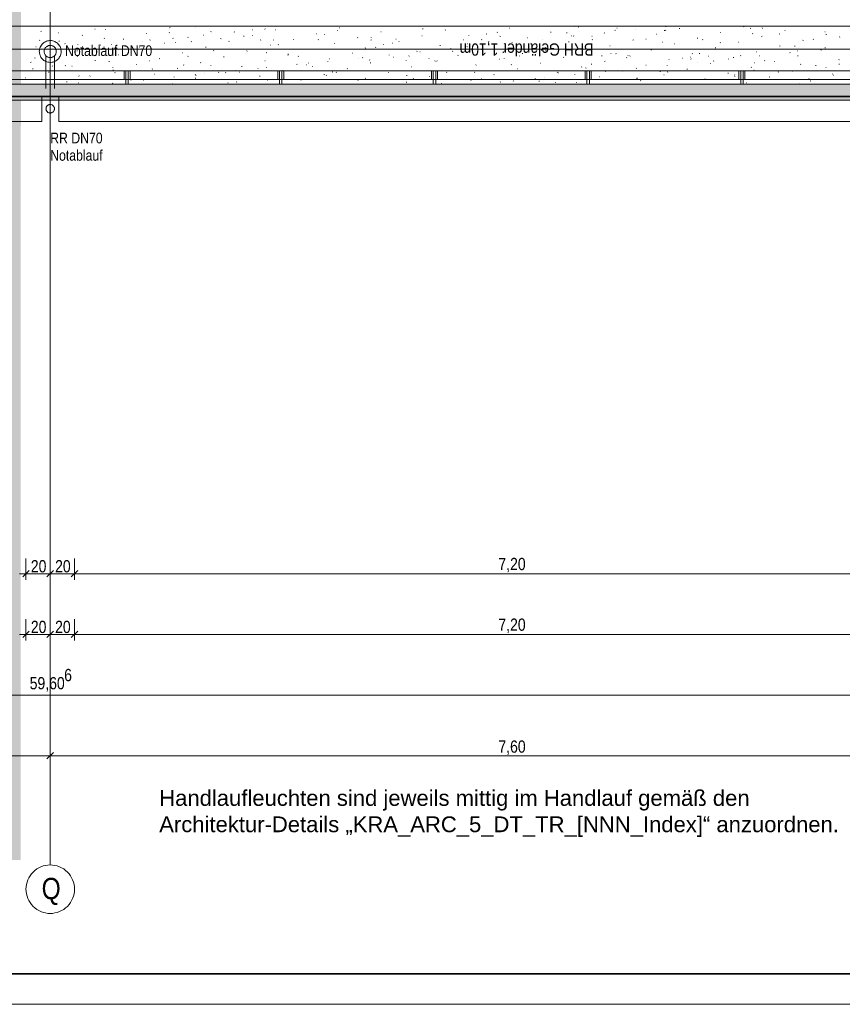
# Model space of a CAD drawing. Extents: x -740 to 300, y 62 to 1112.
# Tile 2 of 187: x -611 to -476, y 62 to 225. Entities that reach past the tile are written whole.
import ezdxf
from ezdxf.lldxf.tags import DXFTag

# ---------------------------------------------------------------- set-up
doc = ezdxf.new("R2010")
doc.units = 0
doc.layers.get('0').update_dxf_attribs({"lineweight": 13})
for name, color, linetype, lineweight, true_color in [('00_E_ST_Handlaufleuchte_Bem', 7, 'Continuous', 5, 0x7d7d00), ('30 -33 Aussenwände- 7 Fassade_ Elemente', 7, 'Continuous', 9, 0x00aacc), ('30 -36 Dächer- 1 Konstruktion', 7, 'Continuous', 35, 0x6666cc), ('30 -36 Dächer- 3 Dachbeläge', 7, 'Continuous', 15, 0x9999ff), ('30 -36 Dächer- 3 Dachbeläge Gründach', 9, 'Continuous', 9, 0x808080), ('30 -36 Dächer- 4 Dachbekleidungen', 7, 'Continuous', 9, 0xccccff), ('70 -72 Beschriftung- 1 Beschriftung allgemein', 7, 'Continuous', 9, 0xff6633), ('70 -76 Bemaßung- 2 Allgemein', 9, 'Continuous', 5, 0x808080), ('iwb_Layout BA_Markierung', 7, 'Continuous', 9, 0xbadcdc)]:
    doc.layers.add(name, color=color, linetype=linetype, lineweight=lineweight, true_color=true_color)
for name, color, linetype, lineweight in [('40 -41 Abwasser_Wasser_Gas- 1 Abwasser + sanitäre Anlagen', 7, 'Continuous', 9), ('40 -41 Abwasser_Wasser_Gas- 2 Wasser-1', 7, 'Continuous', 15), ('70 -71 Achsen- 1 Gebäudeachsen', 7, 'STRICHPUNKT2-A06CPVBCL0', 18), ('iwb_Plankopf Rahmen', 7, 'Continuous', 35), ('Keine-A06CPVBDL0', 7, 'Continuous', 9)]:
    doc.layers.add(name, color=color, linetype=linetype, lineweight=lineweight)
doc.styles.get("Standard").update_dxf_attribs({"font": 'ARIALN.TTF'})
tags = doc.linetypes.add('grob-A06CPVB9L0', pattern=[14, 3, -8, 3]).pattern_tags.tags
tags[8:9] = [DXFTag(74, 4), DXFTag(75, 0), DXFTag(340, '0'), DXFTag(46, 0.0), DXFTag(50, 0.0), DXFTag(44, 0.0), DXFTag(45, 0.0)]
tags[6:7] = [DXFTag(74, 4), DXFTag(75, 0), DXFTag(340, '0'), DXFTag(46, 0.0), DXFTag(50, 0.0), DXFTag(44, 0.0), DXFTag(45, 0.0)]
tags[4:5] = [DXFTag(74, 4), DXFTag(75, 0), DXFTag(340, '0'), DXFTag(46, 0.0), DXFTag(50, 0.0), DXFTag(44, 0.0), DXFTag(45, 0.0)]
tags = doc.linetypes.add('STRICHPUNKT2-A06CPVBCL0', pattern=[12.7, 6.35, -3.175, 0, -3.175]).pattern_tags.tags
tags[10:11] = [DXFTag(74, 4), DXFTag(75, 0), DXFTag(340, '0'), DXFTag(46, 0.0), DXFTag(50, 0.0), DXFTag(44, 0.0), DXFTag(45, 0.0)]
tags[8:9] = [DXFTag(74, 4), DXFTag(75, 0), DXFTag(340, '0'), DXFTag(46, 0.0), DXFTag(50, 0.0), DXFTag(44, 0.0), DXFTag(45, 0.0)]
tags[6:7] = [DXFTag(74, 4), DXFTag(75, 0), DXFTag(340, '0'), DXFTag(46, 0.0), DXFTag(50, 0.0), DXFTag(44, 0.0), DXFTag(45, 0.0)]
tags[4:5] = [DXFTag(74, 4), DXFTag(75, 0), DXFTag(340, '0'), DXFTag(46, 0.0), DXFTag(50, 0.0), DXFTag(44, 0.0), DXFTag(45, 0.0)]

# ---------------------------------------------------------------- blocks, each defined once
blk = doc.blocks.new('Polygon-A06CPVB1L0')
at = {"color": 0, "linetype": 'ByBlock', "lineweight": -2, "ltscale": 0.13}
blk.add_solid([(-611.22, 86.2), (-682.36, 86.01), (-611.05, 1083.81), (-682.36, 1083.81)], dxfattribs=at)
blk = doc.blocks.new('Referenz-A06CPVBEL0')
at = {"layer": '30 -33 Aussenwände- 7 Fassade_ Elemente', "color": 0, "linetype": 'Continuous', "ltscale": 0.13}
for p, q in [((-682.36, 212.11), (-607.76, 212.11)), ((9.44, 212.11), (-682.36, 212.11)), ((-682.36, 211.51), (-607.76, 211.51)), ((-607.76, 212.11), (-607.76, 207.97)), ((-607.76, 211.51), (-607.76, 207.97)), ((-604.96, 212.11), (-455.76, 212.11)), ((-604.96, 207.97), (-604.96, 212.11)), ((-604.96, 211.51), (-455.76, 211.51)), ((-604.96, 207.97), (-604.96, 211.51)), ((-607.76, 207.97), (-682.36, 207.97)), ((-607.76, 207.97), (-682.36, 207.97)), ((-455.76, 207.97), (-604.96, 207.97)), ((-455.76, 207.97), (-604.96, 207.97))]:
    blk.add_line(p, q, dxfattribs=at)
at = {"layer": '30 -36 Dächer- 1 Konstruktion', "color": 0, "linetype": 'Continuous', "ltscale": 0.35}
blk.add_line((-682.36, 212.11), (9.44, 212.11), dxfattribs=at)
at = {"layer": '30 -36 Dächer- 1 Konstruktion', "color": 0, "lineweight": 25}
for p, q in [((9.44, 212.11), (-682.36, 212.11)), ((-682.36, 212.11), (9.44, 212.11)), ((-682.36, 212.11), (9.44, 212.11)), ((9.44, 212.11), (-682.36, 212.11))]:
    blk.add_line(p, q, dxfattribs=at)
at = {"layer": '30 -36 Dächer- 1 Konstruktion', "color": 0, "lineweight": 5}
for p, q in [((9.44, 212.11), (-682.36, 212.11)), ((-682.36, 212.11), (9.44, 212.11)), ((-682.36, 212.11), (9.44, 212.11)), ((9.44, 212.11), (-682.36, 212.11))]:
    blk.add_line(p, q, dxfattribs=at)
at = {"layer": '30 -36 Dächer- 1 Konstruktion', "color": 0, "lineweight": -2}
for p, q in [((9.44, 212.11), (-682.36, 212.11)), ((-682.36, 212.11), (9.44, 212.11)), ((-682.36, 212.11), (9.44, 212.11)), ((9.44, 212.11), (-682.36, 212.11))]:
    blk.add_line(p, q, dxfattribs=at)
at = {"layer": '30 -36 Dächer- 1 Konstruktion', "color": 0}
blk.add_line((-682.36, 212.11), (9.44, 212.11), dxfattribs=at)
at = {"layer": '30 -36 Dächer- 3 Dachbeläge', "color": 0, "lineweight": 9}
for p, q in [((-682.36, 223.71), (-16.16, 223.71)), ((-607.88, 222.82), (-607.8, 222.84)), ((-605.05, 222.61), (-604.98, 222.58)), ((-599, 223.2), (-598.93, 223.17)), ((-597.27, 223.13), (-597.2, 223.14)), ((-590.49, 222.48), (-590.41, 222.5)), ((-586.74, 222.62), (-586.67, 222.59)), ((-586.67, 223.43), (-586.59, 223.45)), ((-582.41, 223.54), (-582.4, 223.51)), ((-579.88, 222.78), (-579.81, 222.8)), ((-576, 222.7), (-576.02, 222.73)), ((-573.01, 223.1), (-572.97, 223.1)), ((-570.93, 223.22), (-570.96, 223.25)), ((-569.28, 223.08), (-569.2, 223.1)), ((-562.49, 222.43), (-562.42, 222.45)), ((-559.02, 222.99), (-558.94, 222.96)), ((-558.67, 223.39), (-558.6, 223.41)), ((-551.89, 222.74), (-551.81, 222.76)), ((-548.07, 223.69), (-547.99, 223.71)), ((-544.99, 223.27), (-544.91, 223.24)), ((-541.28, 223.04), (-541.21, 223.06)), ((-534.5, 222.39), (-534.42, 222.41)), ((-532.72, 222.7), (-532.65, 222.67)), ((-530.68, 223.34), (-530.6, 223.36)), ((-529.45, 223.7), (-529.43, 223.67)), ((-523.89, 222.69), (-523.82, 222.71)), ((-521.22, 222.55), (-521.23, 222.62)), ((-520.07, 223.65), (-520, 223.67)), ((-519.22, 223.55), (-519.29, 223.51)), ((-515.01, 222.56), (-515.04, 222.59)), ((-513.29, 223), (-513.21, 223.02)), ((-512.98, 223.37), (-512.91, 223.35)), ((-509.95, 223.08), (-509.97, 223.11)), ((-505.11, 222.94), (-505.12, 223.01)), ((-504.88, 223.02), (-504.94, 222.97)), ((-504.88, 223.6), (-504.91, 223.63)), ((-502.68, 223.3), (-502.61, 223.32)), ((-495.9, 222.65), (-495.82, 222.67)), ((-492.08, 223.6), (-492, 223.62)), ((-490.97, 223.35), (-490.9, 223.32)), ((-490.53, 222.48), (-490.6, 222.44)), ((-488.99, 223.33), (-489, 223.4)), ((-486.2, 222.41), (-486.12, 222.39)), ((-485.29, 222.96), (-485.22, 222.97)), ((-478.71, 222.77), (-478.63, 222.74)), ((-608.08, 221.4), (-608.14, 221.34)), ((-604.91, 221.22), (-604.84, 221.24)), ((-603.97, 220.82), (-603.89, 220.79)), ((-601.09, 222.17), (-601.02, 222.19)), ((-597.4, 221.71), (-597.47, 221.66)), ((-594.31, 221.52), (-594.23, 221.54)), ((-591.19, 221.14), (-591.22, 221.17)), ((-589.87, 221.42), (-589.92, 221.36)), ((-587.52, 220.87), (-587.45, 220.89)), ((-586.12, 221.66), (-586.15, 221.69)), ((-585.69, 220.98), (-585.69, 221.05)), ((-583.7, 221.83), (-583.63, 221.85)), ((-583.06, 221.17), (-583.12, 221.13)), ((-581.06, 222.18), (-581.09, 222.21)), ((-578.27, 221.65), (-578.2, 221.62)), ((-576.92, 221.18), (-576.84, 221.2)), ((-574.48, 222.05), (-574.4, 222.02)), ((-573.1, 222.13), (-573.02, 222.15)), ((-571.65, 221.44), (-571.71, 221.38)), ((-569.57, 221.37), (-569.58, 221.44)), ((-566.31, 221.48), (-566.24, 221.5)), ((-562.21, 221.47), (-562.14, 221.44)), ((-561.2, 222.32), (-561.16, 222.32)), ((-559.53, 220.83), (-559.45, 220.85)), ((-555.71, 221.78), (-555.63, 221.8)), ((-553.43, 221.46), (-553.49, 221.4)), ((-553.46, 221.76), (-553.46, 221.83)), ((-549.95, 220.9), (-549.88, 220.87)), ((-549.38, 221.54), (-549.35, 221.54)), ((-548.92, 221.14), (-548.85, 221.15)), ((-545.1, 222.09), (-545.03, 222.11)), ((-538.32, 221.44), (-538.24, 221.46)), ((-537.57, 220.76), (-537.54, 220.76)), ((-537.34, 222.15), (-537.35, 222.23)), ((-535.22, 221.48), (-535.27, 221.42)), ((-532.23, 222.03), (-532.16, 222.01)), ((-531.53, 220.79), (-531.46, 220.81)), ((-530.21, 221.01), (-530.23, 221.04)), ((-527.71, 221.74), (-527.64, 221.76)), ((-525.14, 221.53), (-525.17, 221.55)), ((-520.93, 221.09), (-520.85, 221.11)), ((-520.46, 222.12), (-520.39, 222.09)), ((-520.08, 222.04), (-520.1, 222.07)), ((-517.11, 222.05), (-517.03, 222.06)), ((-517, 221.49), (-517.06, 221.44)), ((-510.32, 221.4), (-510.25, 221.42)), ((-508.2, 221.55), (-508.12, 221.52)), ((-506.5, 222.35), (-506.43, 222.37)), ((-505.45, 221.07), (-505.38, 221.05)), ((-503.54, 220.75), (-503.46, 220.77)), ((-499.72, 221.7), (-499.64, 221.72)), ((-498.78, 221.51), (-498.84, 221.46)), ((-495.93, 220.97), (-495.86, 220.94)), ((-492.93, 221.05), (-492.86, 221.07)), ((-489.11, 222), (-489.04, 222.02)), ((-482.33, 221.35), (-482.25, 221.37)), ((-480.56, 221.53), (-480.62, 221.48)), ((-478.51, 222.31), (-478.43, 222.33)), ((-476.19, 221.95), (-476.25, 221.9)), ((-608.73, 220.27), (-608.66, 220.29)), ((-606.38, 219.58), (-606.41, 219.61)), ((-601.95, 219.62), (-601.87, 219.64)), ((-601.8, 220.59), (-601.81, 220.66)), ((-601.32, 220.1), (-601.35, 220.13)), ((-598.13, 220.57), (-598.05, 220.59)), ((-597.52, 220.3), (-597.45, 220.28)), ((-596.25, 220.62), (-596.28, 220.65)), ((-591.7, 220.25), (-591.63, 220.22)), ((-591.34, 219.92), (-591.27, 219.94)), ((-584.56, 219.27), (-584.48, 219.29)), ((-580.74, 220.23), (-580.66, 220.24)), ((-579.44, 219.67), (-579.37, 219.64)), ((-573.95, 219.58), (-573.88, 219.6)), ((-570.74, 219.34), (-570.67, 219.32)), ((-570.13, 220.53), (-570.06, 220.55)), ((-568.71, 220.64), (-568.78, 220.59)), ((-563.35, 219.88), (-563.27, 219.9)), ((-556.56, 219.23), (-556.49, 219.25)), ((-554.37, 220.1), (-554.43, 220.06)), ((-552.74, 220.18), (-552.67, 220.2)), ((-551.49, 220.69), (-551.41, 220.66)), ((-545.96, 219.53), (-545.88, 219.55)), ((-545.4, 219.45), (-545.43, 219.48)), ((-542.14, 220.49), (-542.06, 220.51)), ((-540.34, 219.97), (-540.36, 220)), ((-540.02, 219.57), (-540.08, 219.52)), ((-537.69, 220.32), (-537.61, 220.29)), ((-535.35, 219.84), (-535.28, 219.86)), ((-535.27, 220.49), (-535.3, 220.52)), ((-528.57, 219.19), (-528.49, 219.21)), ((-525.76, 219.98), (-525.73, 219.98)), ((-525.42, 219.75), (-525.35, 219.72)), ((-524.75, 220.14), (-524.67, 220.16)), ((-524.71, 219.73), (-524.63, 219.7)), ((-517.96, 219.49), (-517.89, 219.51)), ((-514.14, 220.44), (-514.07, 220.46)), ((-513.95, 219.2), (-513.92, 219.2)), ((-513.16, 219.17), (-513.09, 219.14)), ((-507.36, 219.79), (-507.28, 219.81)), ((-500.57, 219.15), (-500.5, 219.16)), ((-499.33, 219.15), (-499.33, 219.22)), ((-496.75, 220.1), (-496.68, 220.12)), ((-489.97, 219.45), (-489.89, 219.47)), ((-486.15, 220.4), (-486.07, 220.42)), ((-484.42, 219.31), (-484.44, 219.34)), ((-483.67, 220.4), (-483.6, 220.37)), ((-483.21, 219.55), (-483.22, 219.62)), ((-479.35, 219.83), (-479.38, 219.86)), ((-479.36, 219.75), (-479.29, 219.77)), ((-478.67, 220.11), (-478.59, 220.09)), ((-609.59, 217.71), (-609.51, 217.73)), ((-608.93, 218.45), (-608.86, 218.42)), ((-606.68, 217.99), (-606.67, 217.96)), ((-605.77, 218.67), (-605.69, 218.69)), ((-601.86, 218.72), (-601.91, 218.67)), ((-598.98, 218.02), (-598.91, 218.04)), ((-596.67, 217.87), (-596.59, 217.84)), ((-595.16, 218.97), (-595.09, 218.99)), ((-589.99, 218), (-589.92, 217.98)), ((-588.38, 218.32), (-588.3, 218.34)), ((-583.64, 218.74), (-583.7, 218.69)), ((-581.59, 217.67), (-581.52, 217.69)), ((-577.77, 218.62), (-577.7, 218.64)), ((-570.99, 217.97), (-570.91, 217.99)), ((-567.18, 219.1), (-567.1, 219.07)), ((-567.17, 218.93), (-567.09, 218.95)), ((-565.42, 218.76), (-565.48, 218.71)), ((-563.79, 217.59), (-563.79, 217.66)), ((-560.6, 217.89), (-560.62, 217.92)), ((-560.38, 218.28), (-560.31, 218.3)), ((-555.53, 218.41), (-555.56, 218.44)), ((-554.91, 218.52), (-554.84, 218.49)), ((-553.72, 218.15), (-553.7, 218.11)), ((-553.6, 217.63), (-553.52, 217.65)), ((-550.47, 218.93), (-550.49, 218.96)), ((-549.78, 218.58), (-549.7, 218.6)), ((-547.67, 217.98), (-547.68, 218.05)), ((-547.2, 218.78), (-547.26, 218.73)), ((-543.96, 218.38), (-543.88, 218.36)), ((-542.99, 217.93), (-542.92, 217.95)), ((-542.65, 217.95), (-542.58, 217.92)), ((-539.17, 218.88), (-539.1, 218.9)), ((-532.39, 218.24), (-532.31, 218.25)), ((-531.56, 218.37), (-531.56, 218.44)), ((-528.99, 218.8), (-529.04, 218.75)), ((-525.67, 219.03), (-525.74, 218.99)), ((-525.6, 217.59), (-525.53, 217.61)), ((-521.78, 218.54), (-521.71, 218.56)), ((-515.44, 218.76), (-515.45, 218.83)), ((-515, 217.89), (-514.92, 217.91)), ((-511.33, 218.5), (-511.39, 218.45)), ((-511.18, 218.84), (-511.1, 218.86)), ((-510.77, 218.82), (-510.83, 218.77)), ((-504.39, 218.19), (-504.32, 218.21)), ((-502.14, 218.42), (-502.1, 218.42)), ((-500.9, 218.6), (-500.82, 218.57)), ((-500.75, 218.3), (-500.74, 218.27)), ((-499.61, 217.75), (-499.64, 217.78)), ((-497.92, 218.77), (-497.85, 218.74)), ((-497.61, 217.54), (-497.53, 217.56)), ((-496.98, 217.96), (-497.05, 217.92)), ((-494.55, 218.27), (-494.57, 218.3)), ((-493.79, 218.5), (-493.71, 218.52)), ((-492.55, 218.84), (-492.61, 218.78)), ((-490.33, 217.64), (-490.29, 217.64)), ((-489.48, 218.79), (-489.51, 218.82)), ((-488.63, 218.02), (-488.56, 217.99)), ((-487, 217.85), (-486.93, 217.87)), ((-483.18, 218.8), (-483.11, 218.82)), ((-476.4, 218.15), (-476.32, 218.17)), ((-609.25, 216.66), (-609.17, 216.64)), ((-606.62, 216.11), (-606.55, 216.13)), ((-605.97, 217.13), (-605.94, 217.12)), ((-603.85, 217.19), (-603.92, 217.15)), ((-602.8, 217.07), (-602.73, 217.08)), ((-596.02, 216.8), (-596.03, 216.87)), ((-596.02, 216.42), (-595.94, 216.43)), ((-595.63, 216.05), (-595.68, 215.99)), ((-594.16, 216.35), (-594.13, 216.34)), ((-592.2, 217.37), (-592.12, 217.39)), ((-589.51, 216.66), (-589.57, 216.61)), ((-585.41, 216.72), (-585.34, 216.74)), ((-584.4, 217.3), (-584.33, 217.27)), ((-579.9, 217.19), (-579.91, 217.26)), ((-578.63, 216.07), (-578.55, 216.09)), ((-577.41, 216.07), (-577.47, 216.01)), ((-575.79, 216.33), (-575.82, 216.36)), ((-575.16, 216.12), (-575.23, 216.08)), ((-574.81, 217.02), (-574.73, 217.04)), ((-572.14, 216.72), (-572.07, 216.69)), ((-570.73, 216.85), (-570.75, 216.88)), ((-568.02, 216.37), (-567.95, 216.39)), ((-565.66, 217.37), (-565.69, 217.4)), ((-564.2, 217.33), (-564.13, 217.34)), ((-563.21, 217.04), (-563.14, 217.02)), ((-559.88, 216.15), (-559.8, 216.12)), ((-559.19, 216.09), (-559.25, 216.03)), ((-557.42, 216.68), (-557.34, 216.7)), ((-550.63, 216.03), (-550.56, 216.05)), ((-546.81, 216.98), (-546.74, 217)), ((-540.97, 216.11), (-541.03, 216.05)), ((-540.03, 216.33), (-539.95, 216.35)), ((-536.43, 216.08), (-536.35, 216.06)), ((-536.21, 217.28), (-536.13, 217.3)), ((-530.39, 217.37), (-530.31, 217.34)), ((-529.42, 216.63), (-529.35, 216.65)), ((-522.76, 216.12), (-522.82, 216.07)), ((-522.64, 215.98), (-522.56, 216)), ((-518.82, 216.94), (-518.74, 216.96)), ((-518.12, 216.8), (-518.05, 216.77)), ((-517.18, 217.42), (-517.1, 217.4)), ((-514.81, 216.19), (-514.83, 216.22)), ((-512.03, 216.29), (-511.96, 216.31)), ((-509.74, 216.71), (-509.77, 216.74)), ((-508.21, 217.24), (-508.14, 217.26)), ((-505.86, 216.22), (-505.79, 216.19)), ((-504.68, 217.23), (-504.7, 217.26)), ((-504.54, 216.14), (-504.6, 216.09)), ((-501.43, 216.59), (-501.35, 216.61)), ((-494.65, 215.94), (-494.57, 215.96)), ((-490.82, 216.89), (-490.75, 216.91)), ((-490.39, 216.46), (-490.32, 216.44)), ((-486.32, 216.16), (-486.38, 216.11)), ((-484.04, 216.25), (-483.96, 216.26)), ((-482.64, 217.43), (-482.7, 217.39)), ((-480.22, 217.2), (-480.14, 217.22)), ((-478.52, 216.87), (-478.48, 216.86)), ((-476.37, 217.45), (-476.29, 217.42)), ((-610.44, 215.16), (-610.37, 215.18)), ((-603.66, 214.51), (-603.58, 214.53)), ((-601.72, 214.36), (-601.64, 214.33)), ((-601.63, 215.5), (-601.56, 215.47)), ((-599.84, 215.46), (-599.76, 215.48)), ((-596.05, 214.25), (-596.08, 214.28)), ((-593.05, 214.81), (-592.98, 214.83)), ((-590.99, 214.77), (-591.01, 214.8)), ((-589.37, 214.92), (-589.29, 214.89)), ((-589.23, 215.77), (-589.16, 215.79)), ((-585.92, 215.29), (-585.95, 215.32)), ((-582.46, 215.7), (-582.39, 215.68)), ((-582.45, 215.12), (-582.37, 215.14)), ((-582.35, 215.57), (-582.31, 215.56)), ((-580.86, 215.81), (-580.88, 215.84)), ((-577.1, 214.35), (-577.03, 214.32)), ((-575.66, 214.47), (-575.59, 214.49)), ((-571.84, 215.42), (-571.77, 215.44)), ((-570.54, 214.79), (-570.5, 214.79)), ((-565.06, 214.77), (-564.98, 214.79)), ((-561.24, 215.72), (-561.16, 215.74)), ((-560.82, 215.59), (-560.88, 215.54)), ((-555.68, 214.74), (-555.61, 214.72)), ((-554.45, 215.08), (-554.38, 215.09)), ((-547.67, 214.43), (-547.59, 214.44)), ((-547.61, 215.57), (-547.54, 215.54)), ((-546.47, 215.05), (-546.53, 215.01)), ((-543.85, 215.38), (-543.77, 215.4)), ((-537.06, 214.73), (-536.99, 214.75)), ((-535.35, 215), (-535.28, 214.97)), ((-533.24, 215.68), (-533.17, 215.7)), ((-532.12, 214.52), (-532.19, 214.47)), ((-530, 214.64), (-530.03, 214.66)), ((-526.46, 215.03), (-526.38, 215.05)), ((-525.77, 214.59), (-525.78, 214.66)), ((-524.94, 215.15), (-524.96, 215.18)), ((-523.08, 214.42), (-523.01, 214.39)), ((-519.87, 215.67), (-519.9, 215.7)), ((-519.67, 214.38), (-519.6, 214.4)), ((-515.85, 215.34), (-515.78, 215.35)), ((-509.66, 214.98), (-509.67, 215.05)), ((-509.65, 215.12), (-509.57, 215.1)), ((-509.07, 214.69), (-508.99, 214.71)), ((-505.25, 215.64), (-505.17, 215.66)), ((-498.47, 214.99), (-498.39, 215.01)), ((-493.59, 215.65), (-493.52, 215.62)), ((-493.54, 215.37), (-493.55, 215.44)), ((-491.68, 214.34), (-491.6, 214.36)), ((-487.86, 215.29), (-487.78, 215.31)), ((-481.33, 215.07), (-481.26, 215.04)), ((-481.08, 214.64), (-481, 214.66)), ((-477.43, 215.76), (-477.44, 215.83)), ((-477.26, 215.6), (-477.18, 215.62)), ((7.44, 214.11), (-682.36, 214.11)), ((-586.27, 214.17), (-586.19, 214.18)), ((-558.27, 214.12), (-558.2, 214.14)), ((-541.89, 214.19), (-541.9, 214.26)), ((-535.07, 214.12), (-535.09, 214.14)), ((-482.86, 214.16), (-482.79, 214.14))]:
    blk.add_line(p, q, dxfattribs=at)
at = {"layer": '30 -36 Dächer- 3 Dachbeläge', "color": 0, "linetype": 'Continuous', "ltscale": 0.15}
for p, q in [((7.44, 214.11), (-682.36, 214.11)), ((-682.36, 211.51), (10.04, 211.51))]:
    blk.add_line(p, q, dxfattribs=at)
at = {"layer": '30 -36 Dächer- 3 Dachbeläge', "color": 0, "lineweight": 0}
for points in [[(7.44, 211.51), (-682.36, 212.97), (-682.36, 214.11)], [(7.44, 211.51), (-682.36, 214.11), (7.44, 214.11)], [(-682.36, 212.97), (7.44, 211.51), (-682.36, 211.51)]]:
    blk.add_solid(points, dxfattribs=at)
at = {"layer": '30 -36 Dächer- 3 Dachbeläge Gründach', "color": 0, "linetype": 'Continuous', "ltscale": 0.13}
blk.add_line((-682.36, 223.71), (-2.16, 223.71), dxfattribs=at)
at = {"layer": '30 -36 Dächer- 4 Dachbekleidungen', "color": 0, "linetype": 'Continuous', "ltscale": 0.13}
for p, q in [((5.24, 216.31), (-682.36, 216.31)), ((-594.19, 214.91), (-594.19, 216.31)), ((-594.19, 216.31), (-593.89, 216.31)), ((-593.89, 214.91), (-593.89, 216.31)), ((-593.89, 216.31), (-593.49, 216.31)), ((-593.49, 216.31), (-593.49, 214.91)), ((-593.19, 216.31), (-593.49, 216.31)), ((-593.19, 214.91), (-593.19, 216.31)), ((-568.86, 214.91), (-568.86, 216.31)), ((-568.86, 216.31), (-568.56, 216.31)), ((-568.56, 214.91), (-568.56, 216.31)), ((-568.56, 216.31), (-568.16, 216.31)), ((-568.16, 216.31), (-568.16, 214.91)), ((-567.86, 216.31), (-568.16, 216.31)), ((-567.86, 214.91), (-567.86, 216.31)), ((-543.52, 214.91), (-543.52, 216.31)), ((-543.52, 216.31), (-543.22, 216.31)), ((-543.22, 214.91), (-543.22, 216.31)), ((-543.22, 216.31), (-542.82, 216.31)), ((-542.82, 216.31), (-542.82, 214.91)), ((-542.52, 216.31), (-542.82, 216.31)), ((-542.52, 214.91), (-542.52, 216.31)), ((-518.19, 214.91), (-518.19, 216.31)), ((-518.19, 216.31), (-517.89, 216.31)), ((-517.89, 214.91), (-517.89, 216.31)), ((-517.89, 216.31), (-517.49, 216.31)), ((-517.49, 216.31), (-517.49, 214.91)), ((-517.19, 216.31), (-517.49, 216.31)), ((-517.19, 214.91), (-517.19, 216.31)), ((-492.86, 214.91), (-492.86, 216.31)), ((-492.86, 216.31), (-492.56, 216.31)), ((-492.56, 214.91), (-492.56, 216.31)), ((-492.56, 216.31), (-492.16, 216.31)), ((-492.16, 216.31), (-492.16, 214.91)), ((-491.86, 216.31), (-492.16, 216.31)), ((-491.86, 214.91), (-491.86, 216.31)), ((-682.36, 214.91), (6.64, 214.91)), ((-593.49, 214.91), (-593.89, 214.91)), ((-593.89, 214.91), (-593.89, 214.11)), ((-593.49, 214.11), (-593.49, 214.91)), ((-568.16, 214.91), (-568.56, 214.91)), ((-568.56, 214.91), (-568.56, 214.11)), ((-568.16, 214.11), (-568.16, 214.91)), ((-542.82, 214.91), (-543.22, 214.91)), ((-543.22, 214.91), (-543.22, 214.11)), ((-542.82, 214.11), (-542.82, 214.91)), ((-517.49, 214.91), (-517.89, 214.91)), ((-517.89, 214.91), (-517.89, 214.11)), ((-517.49, 214.11), (-517.49, 214.91)), ((-492.16, 214.91), (-492.56, 214.91)), ((-492.56, 214.91), (-492.56, 214.11)), ((-492.16, 214.11), (-492.16, 214.91)), ((-593.89, 214.11), (-593.49, 214.11)), ((-568.56, 214.11), (-568.16, 214.11)), ((-543.22, 214.11), (-542.82, 214.11)), ((-517.89, 214.11), (-517.49, 214.11)), ((-492.56, 214.11), (-492.16, 214.11))]:
    blk.add_line(p, q, dxfattribs=at)
at = {"layer": '40 -41 Abwasser_Wasser_Gas- 1 Abwasser + sanitäre Anlagen', "color": 0, "linetype": 'grob-A06CPVB9L0', "ltscale": 0.13}
for p, q in [((-606.36, 224.6), (-606.36, 219.51)), ((-607.06, 218.8), (-607.06, 213.44)), ((-605.66, 218.8), (-605.66, 213.44))]:
    blk.add_line(p, q, dxfattribs=at)
at = {"layer": '40 -41 Abwasser_Wasser_Gas- 1 Abwasser + sanitäre Anlagen', "color": 0, "linetype": 'Continuous', "lineweight": 5, "ltscale": 0.13}
for p, q in [((-606.36, 219.51), (-606.37, 219.57)), ((-606.37, 219.57), (-606.34, 219.57)), ((-606.34, 219.57), (-606.36, 219.51))]:
    blk.add_line(p, q, dxfattribs=at)
at = {"layer": '40 -41 Abwasser_Wasser_Gas- 1 Abwasser + sanitäre Anlagen', "color": 0, "lineweight": 0}
for points in [[(-606.36, 219.51), (-606.37, 219.57), (-606.36, 219.57)], [(-606.36, 219.51), (-606.36, 219.57), (-606.34, 219.57)]]:
    blk.add_solid(points, dxfattribs=at)
at = {"layer": '40 -41 Abwasser_Wasser_Gas- 2 Wasser-1', "color": 0, "linetype": 'Continuous', "ltscale": 0.15}
for p, q in [((-606.36, 219.51), (-606.36, 223.35)), ((-607.71, 220.7), (-607.59, 220.83)), ((-607.59, 220.83), (-607.45, 220.94)), ((-607.45, 220.94), (-607.31, 221.04)), ((-607.31, 221.04), (-607.15, 221.13)), ((-607.15, 221.13), (-606.99, 221.2)), ((-606.99, 221.2), (-606.82, 221.25)), ((-606.82, 221.25), (-606.65, 221.29)), ((-606.65, 221.29), (-606.47, 221.31)), ((-606.47, 221.31), (-606.3, 221.31)), ((-606.3, 221.31), (-606.12, 221.3)), ((-606.12, 221.3), (-605.95, 221.27)), ((-605.95, 221.27), (-605.78, 221.22)), ((-605.78, 221.22), (-605.61, 221.15)), ((-605.61, 221.15), (-605.46, 221.07)), ((-605.46, 221.07), (-605.31, 220.98)), ((-605.31, 220.98), (-605.17, 220.87)), ((-605.17, 220.87), (-605.04, 220.74)), ((-608.16, 219.57), (-608.14, 219.75)), ((-608.15, 219.39), (-608.16, 219.57)), ((-608.13, 219.22), (-608.15, 219.39)), ((-608.14, 219.75), (-608.11, 219.92)), ((-608.09, 219.05), (-608.13, 219.22)), ((-608.11, 219.92), (-608.06, 220.09)), ((-608.06, 220.09), (-608, 220.25)), ((-608, 220.25), (-607.92, 220.41)), ((-607.92, 220.41), (-607.82, 220.56)), ((-607.82, 220.56), (-607.71, 220.7)), ((-607.36, 219.54), (-607.35, 219.64)), ((-607.35, 219.45), (-607.36, 219.54)), ((-607.35, 219.64), (-607.33, 219.74)), ((-607.34, 219.35), (-607.35, 219.45)), ((-607.32, 219.25), (-607.34, 219.35)), ((-607.33, 219.74), (-607.3, 219.83)), ((-607.29, 219.16), (-607.32, 219.25)), ((-607.3, 219.83), (-607.27, 219.92)), ((-607.25, 219.07), (-607.29, 219.16)), ((-607.27, 219.92), (-607.22, 220.01)), ((-607.22, 220.01), (-607.17, 220.09)), ((-607.17, 220.09), (-607.11, 220.17)), ((-607.11, 220.17), (-607.04, 220.24)), ((-607.04, 220.24), (-606.97, 220.31)), ((-606.97, 220.31), (-606.88, 220.36)), ((-606.88, 220.36), (-606.8, 220.41)), ((-606.8, 220.41), (-606.71, 220.45)), ((-606.71, 220.45), (-606.62, 220.48)), ((-606.62, 220.48), (-606.52, 220.5)), ((-606.52, 220.5), (-606.42, 220.51)), ((-606.42, 220.51), (-606.32, 220.51)), ((-606.32, 220.51), (-606.23, 220.5)), ((-606.23, 220.5), (-606.13, 220.49)), ((-606.13, 220.49), (-606.03, 220.46)), ((-606.03, 220.46), (-605.94, 220.42)), ((-605.94, 220.42), (-605.86, 220.38)), ((-605.86, 220.38), (-605.77, 220.32)), ((-605.77, 220.32), (-605.7, 220.26)), ((-605.7, 220.26), (-605.63, 220.2)), ((-605.63, 220.2), (-605.56, 220.12)), ((-605.56, 220.12), (-605.51, 220.04)), ((-605.51, 220.04), (-605.46, 219.95)), ((-605.46, 219.95), (-605.42, 219.86)), ((-605.41, 219.19), (-605.45, 219.1)), ((-605.42, 219.86), (-605.39, 219.77)), ((-605.38, 219.29), (-605.41, 219.19)), ((-605.39, 219.77), (-605.37, 219.67)), ((-605.36, 219.38), (-605.38, 219.29)), ((-605.37, 219.67), (-605.36, 219.58)), ((-605.36, 219.58), (-605.36, 219.48)), ((-605.36, 219.48), (-605.36, 219.38)), ((-605.04, 220.74), (-604.93, 220.61)), ((-604.93, 220.61), (-604.83, 220.46)), ((-604.83, 220.46), (-604.74, 220.31)), ((-604.74, 220.31), (-604.67, 220.15)), ((-604.67, 220.15), (-604.62, 219.98)), ((-604.62, 219.98), (-604.58, 219.81)), ((-604.57, 219.28), (-604.6, 219.1)), ((-604.58, 219.81), (-604.56, 219.63)), ((-604.56, 219.45), (-604.57, 219.28)), ((-604.56, 219.63), (-604.56, 219.45)), ((-608.04, 218.88), (-608.09, 219.05)), ((-607.97, 218.72), (-608.04, 218.88)), ((-607.88, 218.56), (-607.97, 218.72)), ((-607.78, 218.42), (-607.88, 218.56)), ((-607.67, 218.28), (-607.78, 218.42)), ((-607.54, 218.16), (-607.67, 218.28)), ((-607.4, 218.05), (-607.54, 218.16)), ((-607.26, 217.95), (-607.4, 218.05)), ((-607.1, 217.87), (-607.26, 217.95)), ((-607.21, 218.98), (-607.25, 219.07)), ((-607.15, 218.9), (-607.21, 218.98)), ((-607.09, 218.83), (-607.15, 218.9)), ((-606.93, 217.81), (-607.1, 217.87)), ((-607.02, 218.76), (-607.09, 218.83)), ((-606.94, 218.7), (-607.02, 218.76)), ((-606.86, 218.65), (-606.94, 218.7)), ((-606.77, 217.76), (-606.93, 217.81)), ((-606.77, 218.6), (-606.86, 218.65)), ((-606.68, 218.57), (-606.77, 218.6)), ((-606.59, 217.73), (-606.77, 217.76)), ((-606.58, 218.54), (-606.68, 218.57)), ((-606.42, 217.71), (-606.59, 217.73)), ((-606.49, 218.52), (-606.58, 218.54)), ((-606.39, 218.51), (-606.49, 218.52)), ((-606.24, 217.72), (-606.42, 217.71)), ((-606.29, 218.51), (-606.39, 218.51)), ((-606.19, 218.53), (-606.29, 218.51)), ((-606.06, 217.74), (-606.24, 217.72)), ((-606.1, 218.55), (-606.19, 218.53)), ((-606, 218.58), (-606.1, 218.55)), ((-605.89, 217.77), (-606.06, 217.74)), ((-605.91, 218.62), (-606, 218.58)), ((-605.83, 218.66), (-605.91, 218.62)), ((-605.72, 217.83), (-605.89, 217.77)), ((-605.75, 218.72), (-605.83, 218.66)), ((-605.67, 218.78), (-605.75, 218.72)), ((-605.56, 217.9), (-605.72, 217.83)), ((-605.6, 218.85), (-605.67, 218.78)), ((-605.54, 218.93), (-605.6, 218.85)), ((-605.41, 217.98), (-605.56, 217.9)), ((-605.49, 219.01), (-605.54, 218.93)), ((-605.45, 219.1), (-605.49, 219.01)), ((-605.26, 218.08), (-605.41, 217.98)), ((-605.13, 218.2), (-605.26, 218.08)), ((-605, 218.33), (-605.13, 218.2)), ((-604.89, 218.46), (-605, 218.33)), ((-604.8, 218.61), (-604.89, 218.46)), ((-604.72, 218.77), (-604.8, 218.61)), ((-604.65, 218.93), (-604.72, 218.77)), ((-604.6, 219.1), (-604.65, 218.93)), ((-607.05, 210.12), (-607.06, 210.05)), ((-607.05, 210.12), (-607.06, 210.05)), ((-607.06, 210.05), (-607.05, 209.98)), ((-607.06, 210.05), (-607.05, 209.98)), ((-607.03, 210.25), (-607.05, 210.19)), ((-607.03, 210.25), (-607.05, 210.19)), ((-607.05, 210.19), (-607.05, 210.12)), ((-607.05, 210.19), (-607.05, 210.12)), ((-607.05, 209.98), (-607.04, 209.91)), ((-607.05, 209.98), (-607.04, 209.91)), ((-607.04, 209.91), (-607.02, 209.85)), ((-607.04, 209.91), (-607.02, 209.85)), ((-607.01, 210.32), (-607.03, 210.25)), ((-607.01, 210.32), (-607.03, 210.25)), ((-607.02, 209.85), (-606.99, 209.78)), ((-607.02, 209.85), (-606.99, 209.78)), ((-606.98, 210.38), (-607.01, 210.32)), ((-606.98, 210.38), (-607.01, 210.32)), ((-606.99, 209.78), (-606.96, 209.72)), ((-606.99, 209.78), (-606.96, 209.72)), ((-606.95, 210.44), (-606.98, 210.38)), ((-606.95, 210.44), (-606.98, 210.38)), ((-606.96, 209.72), (-606.93, 209.66)), ((-606.96, 209.72), (-606.93, 209.66)), ((-606.91, 210.5), (-606.95, 210.44)), ((-606.91, 210.5), (-606.95, 210.44)), ((-606.93, 209.66), (-606.88, 209.61)), ((-606.93, 209.66), (-606.88, 209.61)), ((-606.87, 210.55), (-606.91, 210.5)), ((-606.87, 210.55), (-606.91, 210.5)), ((-606.88, 209.61), (-606.83, 209.56)), ((-606.88, 209.61), (-606.83, 209.56)), ((-606.82, 210.6), (-606.87, 210.55)), ((-606.82, 210.6), (-606.87, 210.55)), ((-606.83, 209.56), (-606.78, 209.52)), ((-606.83, 209.56), (-606.78, 209.52)), ((-606.76, 210.64), (-606.82, 210.6)), ((-606.76, 210.64), (-606.82, 210.6)), ((-606.78, 209.52), (-606.73, 209.48)), ((-606.78, 209.52), (-606.73, 209.48)), ((-606.71, 210.68), (-606.76, 210.64)), ((-606.71, 210.68), (-606.76, 210.64)), ((-606.73, 209.48), (-606.67, 209.44)), ((-606.73, 209.48), (-606.67, 209.44)), ((-606.65, 210.71), (-606.71, 210.68)), ((-606.65, 210.71), (-606.71, 210.68)), ((-606.67, 209.44), (-606.6, 209.42)), ((-606.67, 209.44), (-606.6, 209.42)), ((-606.58, 210.74), (-606.65, 210.71)), ((-606.58, 210.74), (-606.65, 210.71)), ((-606.6, 209.42), (-606.54, 209.4)), ((-606.6, 209.42), (-606.54, 209.4)), ((-606.52, 210.75), (-606.58, 210.74)), ((-606.52, 210.75), (-606.58, 210.74)), ((-606.45, 210.77), (-606.52, 210.75)), ((-606.45, 210.77), (-606.52, 210.75)), ((-606.38, 210.77), (-606.45, 210.77)), ((-606.38, 210.77), (-606.45, 210.77)), ((-606.31, 210.77), (-606.38, 210.77)), ((-606.31, 210.77), (-606.38, 210.77)), ((-606.36, 210.07), (-606.36, 206.23)), ((-606.36, 210.07), (-606.36, 206.23)), ((-606.24, 210.76), (-606.31, 210.77)), ((-606.24, 210.76), (-606.31, 210.77)), ((-606.18, 210.75), (-606.24, 210.76)), ((-606.18, 210.75), (-606.24, 210.76)), ((-606.2, 209.39), (-606.13, 209.41)), ((-606.2, 209.39), (-606.13, 209.41)), ((-606.11, 210.73), (-606.18, 210.75)), ((-606.11, 210.73), (-606.18, 210.75)), ((-606.13, 209.41), (-606.07, 209.43)), ((-606.13, 209.41), (-606.07, 209.43)), ((-606.05, 210.7), (-606.11, 210.73)), ((-606.05, 210.7), (-606.11, 210.73)), ((-606.07, 209.43), (-606.01, 209.47)), ((-606.07, 209.43), (-606.01, 209.47)), ((-605.99, 210.67), (-606.05, 210.7)), ((-605.99, 210.67), (-606.05, 210.7)), ((-606.01, 209.47), (-605.95, 209.5)), ((-606.01, 209.47), (-605.95, 209.5)), ((-605.93, 210.63), (-605.99, 210.67)), ((-605.93, 210.63), (-605.99, 210.67)), ((-605.95, 209.5), (-605.89, 209.55)), ((-605.95, 209.5), (-605.89, 209.55)), ((-605.88, 210.58), (-605.93, 210.63)), ((-605.88, 210.58), (-605.93, 210.63)), ((-605.89, 209.55), (-605.85, 209.59)), ((-605.89, 209.55), (-605.85, 209.59)), ((-605.83, 210.53), (-605.88, 210.58)), ((-605.83, 210.53), (-605.88, 210.58)), ((-605.85, 209.59), (-605.8, 209.65)), ((-605.85, 209.59), (-605.8, 209.65)), ((-605.79, 210.48), (-605.83, 210.53)), ((-605.79, 210.48), (-605.83, 210.53)), ((-605.8, 209.65), (-605.76, 209.7)), ((-605.8, 209.65), (-605.76, 209.7)), ((-605.75, 210.42), (-605.79, 210.48)), ((-605.75, 210.42), (-605.79, 210.48)), ((-605.76, 209.7), (-605.73, 209.76)), ((-605.76, 209.7), (-605.73, 209.76)), ((-605.72, 210.36), (-605.75, 210.42)), ((-605.72, 210.36), (-605.75, 210.42)), ((-605.73, 209.76), (-605.7, 209.83)), ((-605.73, 209.76), (-605.7, 209.83)), ((-605.69, 210.3), (-605.72, 210.36)), ((-605.69, 210.3), (-605.72, 210.36)), ((-605.7, 209.83), (-605.68, 209.89)), ((-605.7, 209.83), (-605.68, 209.89)), ((-605.67, 210.23), (-605.69, 210.3)), ((-605.67, 210.23), (-605.69, 210.3)), ((-605.68, 209.89), (-605.67, 209.96)), ((-605.68, 209.89), (-605.67, 209.96)), ((-605.66, 210.16), (-605.67, 210.23)), ((-605.66, 210.16), (-605.67, 210.23)), ((-605.67, 209.96), (-605.66, 210.03)), ((-605.67, 209.96), (-605.66, 210.03)), ((-605.66, 210.1), (-605.66, 210.16)), ((-605.66, 210.1), (-605.66, 210.16)), ((-605.66, 210.03), (-605.66, 210.1)), ((-605.66, 210.03), (-605.66, 210.1)), ((-606.54, 209.4), (-606.47, 209.38)), ((-606.54, 209.4), (-606.47, 209.38)), ((-606.47, 209.38), (-606.4, 209.37)), ((-606.47, 209.38), (-606.4, 209.37)), ((-606.4, 209.37), (-606.33, 209.37)), ((-606.4, 209.37), (-606.33, 209.37)), ((-606.33, 209.37), (-606.26, 209.38)), ((-606.33, 209.37), (-606.26, 209.38)), ((-606.26, 209.38), (-606.2, 209.39)), ((-606.26, 209.38), (-606.2, 209.39))]:
    blk.add_line(p, q, dxfattribs=at)
at = {"layer": '70 -71 Achsen- 1 Gebäudeachsen', "color": 0, "linetype": 'STRICHPUNKT2-A06CPVBCL0', "ltscale": 0.18}
for p, q in [((-606.36, 1084.85), (-606.36, 85.41)), ((-682.36, 219.91), (76.35, 219.91))]:
    blk.add_line(p, q, dxfattribs=at)
at = {"layer": '70 -72 Beschriftung- 1 Beschriftung allgemein', "color": 0, "linetype": 'Continuous', "ltscale": 0.13}
blk.add_line((-606.36, 210.07), (-606.36, 197.88), dxfattribs=at)
at = {"layer": '70 -72 Beschriftung- 1 Beschriftung allgemein', "color": 0, "linetype": 'Continuous', "lineweight": 5, "ltscale": 0.13}
for p, q in [((-606.36, 197.88), (-606.37, 197.95)), ((-606.37, 197.95), (-606.34, 197.95)), ((-606.34, 197.95), (-606.36, 197.88))]:
    blk.add_line(p, q, dxfattribs=at)
at = {"layer": '70 -72 Beschriftung- 1 Beschriftung allgemein', "color": 0, "lineweight": 0}
for points in [[(-606.36, 197.88), (-606.37, 197.95), (-606.36, 197.95)], [(-606.36, 197.88), (-606.36, 197.95), (-606.34, 197.95)]]:
    blk.add_solid(points, dxfattribs=at)
at = {"layer": '70 -76 Bemaßung- 2 Allgemein', "color": 0, "linetype": 'Continuous', "ltscale": 0.13}
for p, q in [((-610.36, 135.91), (-610.36, 132.41)), ((-610.36, 135.91), (-610.36, 132.41)), ((-606.36, 135.91), (-606.36, 132.41)), ((-606.36, 135.91), (-606.36, 132.41)), ((-602.36, 135.91), (-602.36, 132.41)), ((-602.36, 135.91), (-602.36, 132.41)), ((-609.36, 133.41), (-611.42, 133.41)), ((-611.36, 133.41), (-609.3, 133.41)), ((-607.42, 133.41), (-609.3, 133.41)), ((-605.36, 133.41), (-607.42, 133.41)), ((-607.36, 133.41), (-605.3, 133.41)), ((-603.42, 133.41), (-605.3, 133.41)), ((-601.36, 133.41), (-603.42, 133.41)), ((-603.36, 133.41), (-601.3, 133.41)), ((-459.42, 133.41), (-601.3, 133.41)), ((-610.36, 125.91), (-610.36, 122.41)), ((-610.36, 125.91), (-610.36, 122.41)), ((-606.36, 125.91), (-606.36, 122.41)), ((-606.36, 125.91), (-606.36, 122.41)), ((-602.36, 125.91), (-602.36, 122.41)), ((-602.36, 125.91), (-602.36, 122.41)), ((-609.36, 123.41), (-611.42, 123.41)), ((-611.36, 123.41), (-609.3, 123.41)), ((-607.42, 123.41), (-609.3, 123.41)), ((-605.36, 123.41), (-607.42, 123.41)), ((-607.36, 123.41), (-605.3, 123.41)), ((-603.42, 123.41), (-605.3, 123.41)), ((-601.36, 123.41), (-603.42, 123.41)), ((-603.36, 123.41), (-601.3, 123.41)), ((-459.42, 123.41), (-601.3, 123.41)), ((-11.36, 113.41), (-682.36, 113.41)), ((-605.83, 103.94), (-606.89, 102.88)), ((-606.89, 102.88), (-605.83, 103.94)), ((-606.36, 105.41), (-606.36, 102.41)), ((-606.36, 105.41), (-606.36, 102.41)), ((-607.42, 103.41), (-682.36, 103.41)), ((-605.86, 103.41), (-607.42, 103.41)), ((-606.86, 103.41), (-605.3, 103.41)), ((-455.42, 103.41), (-605.3, 103.41))]:
    blk.add_line(p, q, dxfattribs=at)
at = {"layer": '70 -76 Bemaßung- 2 Allgemein', "color": 0, "linetype": 'Continuous', "lineweight": 20, "ltscale": 0.2}
for p, q in [((-609.83, 133.94), (-610.89, 132.88)), ((-610.89, 132.88), (-609.83, 133.94)), ((-605.83, 133.94), (-606.89, 132.88)), ((-606.89, 132.88), (-605.83, 133.94)), ((-601.83, 133.94), (-602.89, 132.88)), ((-602.89, 132.88), (-601.83, 133.94)), ((-609.83, 123.94), (-610.89, 122.88)), ((-610.89, 122.88), (-609.83, 123.94)), ((-605.83, 123.94), (-606.89, 122.88)), ((-606.89, 122.88), (-605.83, 123.94)), ((-601.83, 123.94), (-602.89, 122.88)), ((-602.89, 122.88), (-601.83, 123.94))]:
    blk.add_line(p, q, dxfattribs=at)
at = {"layer": 'Keine-A06CPVBDL0', "color": 0, "linetype": 'Continuous', "ltscale": 0.13}
for p, q in [((-609.18, 84.24), (-608.89, 84.5)), ((-608.89, 84.5), (-608.58, 84.74)), ((-608.58, 84.74), (-608.24, 84.94)), ((-608.24, 84.94), (-607.89, 85.11)), ((-607.89, 85.11), (-607.52, 85.24)), ((-607.52, 85.24), (-607.14, 85.34)), ((-607.14, 85.34), (-606.75, 85.39)), ((-606.75, 85.39), (-606.36, 85.41)), ((-606.36, 85.41), (-605.96, 85.39)), ((-605.96, 85.39), (-605.58, 85.34)), ((-605.58, 85.34), (-605.2, 85.24)), ((-605.2, 85.24), (-604.83, 85.11)), ((-604.83, 85.11), (-604.47, 84.94)), ((-604.47, 84.94), (-604.13, 84.74)), ((-604.13, 84.74), (-603.82, 84.5)), ((-603.82, 84.5), (-603.53, 84.24)), ((-610.18, 82.57), (-610.05, 82.94)), ((-610.05, 82.94), (-609.88, 83.3)), ((-609.88, 83.3), (-609.68, 83.63)), ((-609.68, 83.63), (-609.45, 83.95)), ((-609.45, 83.95), (-609.18, 84.24)), ((-603.53, 84.24), (-603.26, 83.95)), ((-603.26, 83.95), (-603.03, 83.63)), ((-603.03, 83.63), (-602.83, 83.3)), ((-602.83, 83.3), (-602.66, 82.94)), ((-602.66, 82.94), (-602.53, 82.57)), ((-610.36, 81.41), (-610.34, 81.8)), ((-610.34, 81.02), (-610.36, 81.41)), ((-610.34, 81.8), (-610.28, 82.19)), ((-610.28, 82.19), (-610.18, 82.57)), ((-602.53, 82.57), (-602.43, 82.19)), ((-602.43, 82.19), (-602.38, 81.8)), ((-602.38, 81.8), (-602.36, 81.41)), ((-602.36, 81.41), (-602.38, 81.02)), ((-610.28, 80.63), (-610.34, 81.02)), ((-610.18, 80.25), (-610.28, 80.63)), ((-610.05, 79.88), (-610.18, 80.25)), ((-609.88, 79.53), (-610.05, 79.88)), ((-602.66, 79.88), (-602.83, 79.53)), ((-602.53, 80.25), (-602.66, 79.88)), ((-602.43, 80.63), (-602.53, 80.25)), ((-602.38, 81.02), (-602.43, 80.63)), ((-609.68, 79.19), (-609.88, 79.53)), ((-609.45, 78.87), (-609.68, 79.19)), ((-609.18, 78.58), (-609.45, 78.87)), ((-608.89, 78.32), (-609.18, 78.58)), ((-608.58, 78.09), (-608.89, 78.32)), ((-608.24, 77.88), (-608.58, 78.09)), ((-604.13, 78.09), (-604.47, 77.88)), ((-603.82, 78.32), (-604.13, 78.09)), ((-603.53, 78.58), (-603.82, 78.32)), ((-603.26, 78.87), (-603.53, 78.58)), ((-603.03, 79.19), (-603.26, 78.87)), ((-602.83, 79.53), (-603.03, 79.19)), ((-607.89, 77.72), (-608.24, 77.88)), ((-607.52, 77.58), (-607.89, 77.72)), ((-607.14, 77.49), (-607.52, 77.58)), ((-606.75, 77.43), (-607.14, 77.49)), ((-606.36, 77.41), (-606.75, 77.43)), ((-605.96, 77.43), (-606.36, 77.41)), ((-605.58, 77.49), (-605.96, 77.43)), ((-605.2, 77.58), (-605.58, 77.49)), ((-604.83, 77.72), (-605.2, 77.58)), ((-604.47, 77.88), (-604.83, 77.72))]:
    blk.add_line(p, q, dxfattribs=at)
at = {"layer": '70 -72 Beschriftung- 1 Beschriftung allgemein', "color": 0, "linetype": 'Continuous', "ltscale": 0.13, "insert": (-516.84, 218.83), "char_height": 2.0138, "attachment_point": 1, "rotation": 180}
blk.add_mtext('{\\fArial Narrow;BRH Geländer 1,10m}', dxfattribs=at)
at = {"layer": '70 -72 Beschriftung- 1 Beschriftung allgemein', "color": 0, "linetype": 'Continuous', "ltscale": 0.13, "char_height": 1.7621, "attachment_point": 1}
for s, insert in [('{\\fArial Narrow;Notablauf DN70}', (-603.91, 220.53)), ('{\\fArial Narrow;DN70}', (-602.88, 206.13)), ('{\\fArial Narrow;DN70}', (-602.88, 206.13)), ('{\\fArial Narrow;RR}', (-606.36, 206.13)), ('{\\fArial Narrow;RR}', (-606.36, 206.13)), ('{\\fArial Narrow;Notablauf}', (-606.36, 203.27)), ('{\\fArial Narrow;Notablauf}', (-606.36, 203.27))]:
    blk.add_mtext(s, dxfattribs=dict(at, insert=insert))
at = {"layer": '70 -76 Bemaßung- 2 Allgemein', "color": 0, "linetype": 'Continuous', "ltscale": 0.13, "char_height": 2.0138, "attachment_point": 1}
for s, insert in [('{\\fArial Narrow;20}', (-609.55, 135.66)), ('{\\fArial Narrow;20}', (-605.55, 135.66)), ('{\\fArial Narrow;7,20}', (-532.49, 136.03)), ('{\\fArial Narrow;20}', (-609.55, 125.66)), ('{\\fArial Narrow;20}', (-605.55, 125.66)), ('{\\fArial Narrow;7,20}', (-532.49, 126.03)), ('{\\fArial Narrow;6}', (-604.06, 117.72)), ('{\\fArial Narrow;59,60}', (-609.74, 116.38)), ('{\\fArial Narrow;7,60}', (-532.49, 105.93))]:
    blk.add_mtext(s, dxfattribs=dict(at, insert=insert))
at = {"layer": 'Keine-A06CPVBDL0', "color": 0, "linetype": 'Continuous', "ltscale": 0.13, "insert": (-607.77, 83.28), "char_height": 3.5241, "attachment_point": 1}
blk.add_mtext('{\\fArial Narrow;Q}', dxfattribs=at)

msp = doc.modelspace()

# ---------------------------------------------------------------- linework, layer by layer
at = {"layer": 'iwb_Plankopf Rahmen', "color": 8, "lineweight": 13, "ltscale": 0.13, "true_color": 0x808080}
msp.add_lwpolyline([(300.35, 62.43), (-719.65, 62.43), (-719.65, 1112.43), (300.35, 1112.43), (300.35, 62.43)], close=True, dxfattribs=at)
at = {"layer": 'iwb_Plankopf Rahmen', "ltscale": 0.35}
msp.add_lwpolyline([(-699.65, 67.43), (-699.65, 1107.43), (295.35, 1107.43), (295.35, 67.43), (-599.65, 67.43), (-699.65, 67.43)], close=True, dxfattribs=at)

# ---------------------------------------------------------------- block references
at = {"color": 8, "lineweight": 13, "ltscale": 0.13, "true_color": 0x808080}
msp.add_blockref('Referenz-A06CPVBEL0', (0, 0), dxfattribs=at)
at = {"layer": 'iwb_Layout BA_Markierung', "ltscale": 0.13}
msp.add_blockref('Polygon-A06CPVB1L0', (0, 0), dxfattribs=at)

# ---------------------------------------------------------------- texts
at = {"layer": '00_E_ST_Handlaufleuchte_Bem', "ltscale": 0.13, "char_height": 2.6, "attachment_point": 1}
for s, insert in [('{\\fArial;Handlaufleuchten sind jeweils mittig im Handlauf gemäß den }', (-588.39, 97.75)), ('{\\fArial;Architektur-Details „KRA_ARC_5_DT_TR_[NNN_Index]“ anzuordnen.}', (-588.39, 93.41))]:
    msp.add_mtext(s, dxfattribs=dict(at, insert=insert))

doc.saveas('drawing.dxf')
